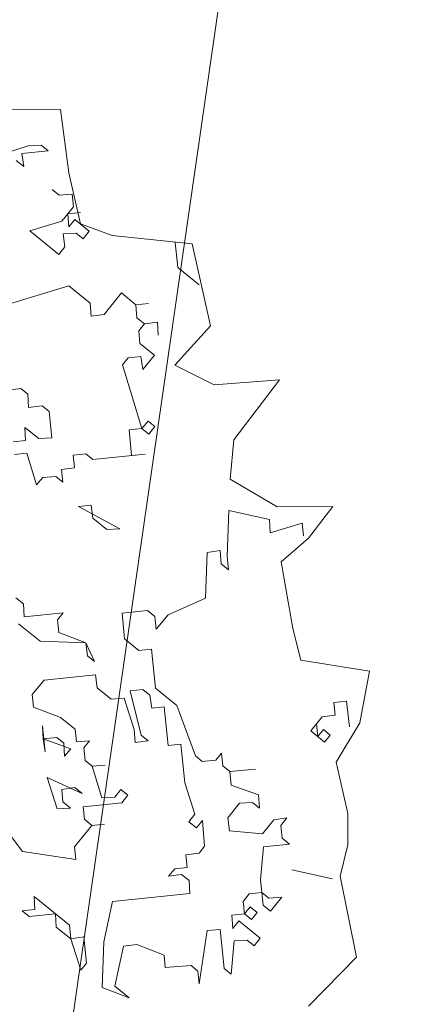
# Model space of a CAD drawing. Header units: millimetres. Extents: x 6487905018 to 6488192500, y 5882180700 to 5882375224.
# Tile 226 of 256: x 6488058835 to 6488059175, y 5882292510 to 5882293365. Entities that reach past the tile are written whole.
import ezdxf
from ezdxf.xclip import XClip

# ---------------------------------------------------------------- set-up
doc = ezdxf.new("R2010")
doc.units = ezdxf.units.MM
doc.header["$MEASUREMENT"] = 0
doc.header["$XCLIPFRAME"] = 2
doc.linetypes.add('L_0_09', pattern=[2500, 2000, -500])
doc.linetypes.add('Wipeout_Contour', pattern=[1000, 0, -1000])
doc.layers.add('drzewa_Nr_pióra__154', color=94, linetype='Continuous', lineweight=5)
doc.layers.add('Zamość 06.10._2_przewod_elektroenergetyczny___projektowany_lub_w_budowie__linia____ob__projektowany_Nr_pióra__1', color=7, linetype='Continuous', lineweight=0)
doc.layers.add('Mapa cyfrowa', color=7, linetype='Continuous')
doc.layers.add('Zamość 06.10._2_Mapa cyfrowa', color=7, linetype='Continuous')

# ---------------------------------------------------------------- blocks, each defined once
blk = doc.blocks.new('Rysunek_1_2')
at = {"color": 254, "linetype": 'Wipeout_Contour', "lineweight": 0, "ltscale": 70061284114.24681}
blk.add_wipeout([(6487915525.867126, 5882181505.900702), (6488146644.289524, 5882181505.900702), (6488146644.289524, 5882373115.540435), (6488107628.768834, 5882373115.540435), (6488107628.768834, 5882320263.490532), (6488101226.436201, 5882320263.490532), (6488101226.436201, 5882373115.540435), (6487915525.867126, 5882373115.540435)], dxfattribs=at).dxf.layer = 'Zamość 06.10._2_Mapa cyfrowa'
at = {"layer": 'Zamość 06.10._2_przewod_elektroenergetyczny___projektowany_lub_w_budowie__linia____ob__projektowany_Nr_pióra__1', "linetype": 'L_0_09', "flags": 128}
blk.add_lwpolyline([(6488054460, 5882297950), (6488056220, 5882299210), (6488059670, 5882297960), (6488052560, 5882248750), (6488032030.000001, 5882244930), (6488029080, 5882261360), (6488026000, 5882260550)], dxfattribs=at)

msp = doc.modelspace()

# ---------------------------------------------------------------- block references
at = {"layer": 'Mapa cyfrowa', "color": 22, "linetype": 'Continuous', "lineweight": 5}
ref = msp.add_blockref('Rysunek_1_2', (0, 0), dxfattribs=at)
XClip(ref).set_block_clipping_path([(6487915525.8671264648, 5882181505.9007024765), (6488146644.2895231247, 5882181505.9007024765), (6488146644.2895231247, 5882373115.5404348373), (6488107628.7688331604, 5882373115.5404348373), (6488107628.7688331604, 5882320263.4905319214), (6488101226.4362001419, 5882320263.4905319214), (6488101226.4362001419, 5882373115.5404348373), (6487915525.8671264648, 5882373115.5404348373)])

# ---------------------------------------------------------------- next in the draw order: linework, layer by layer
at = {"layer": 'drzewa_Nr_pióra__154', "linetype": 'Continuous'}
for p, q in [((6488058826.332919, 5882293287.091844), (6488058870.395229, 5882293287.437299)), ((6488058870.395229, 5882293287.437299), (6488058877.557769, 5882293232.452004)), ((6488058814.925372, 5882293246.908194), (6488058842.097735, 5882293255.671024)), ((6488058842.097735, 5882293255.671024), (6488058853.506223, 5882293256.424134)), ((6488058853.506223, 5882293256.424134), (6488058859.543539, 5882293251.517371)), ((6488058859.543539, 5882293251.517371), (6488058836.813529, 5882293249.1693)), ((6488058836.813529, 5882293249.1693), (6488058838.408491, 5882293237.847777)), ((6488058838.408491, 5882293237.847777), (6488058831.906766, 5882293243.131984)), ((6488058877.557769, 5882293232.452004), (6488058887.802738, 5882293188.057136)), ((6488058869.05948, 5882293212.936521), (6488058863.022163, 5882293217.843283)), ((6488058880.467967, 5882293213.68963), (6488058869.05948, 5882293212.936521)), ((6488058881.59852, 5882293202.745551), (6488058880.467967, 5882293213.68963)), ((6488058871.407551, 5882293190.206511), (6488058881.59852, 5882293202.745551)), ((6488058887.635836, 5882293197.838788), (6488058876.691757, 5882293196.708236)), ((6488058876.691757, 5882293196.708236), (6488058877.444867, 5882293185.299747)), ((6488058843.770779, 5882293181.821123), (6488058871.407551, 5882293190.206511)), ((6488058877.444867, 5882293185.299747), (6488058882.729073, 5882293191.801473)), ((6488058882.729073, 5882293191.801473), (6488058895.268114, 5882293181.610503)), ((6488058887.802738, 5882293188.057136), (6488058915.122658, 5882293177.812166)), ((6488058868.84886, 5882293161.439185), (6488058843.770779, 5882293181.821123)), ((6488058883.946591, 5882293180.015542), (6488058872.538104, 5882293179.262432)), ((6488058872.538104, 5882293179.262432), (6488058874.133066, 5882293167.94091)), ((6488058889.983908, 5882293175.108779), (6488058883.946591, 5882293180.015542)), ((6488058895.268114, 5882293181.610503), (6488058889.983908, 5882293175.108779)), ((6488058915.122658, 5882293177.812166), (6488058984.77476, 5882293170.569931)), ((6488058874.133066, 5882293167.94091), (6488058868.84886, 5882293161.439185)), ((6488058972.132231, 5882293149.986902), (6488058969.871124, 5882293171.875059)), ((6488058984.77476, 5882293170.569931), (6488059000.497406, 5882293099.267397)), ((6488058990.708588, 5882293134.88917), (6488058972.132231, 5882293149.986902)), ((6488058822.338146, 5882293117.496047), (6488058877.611691, 5882293134.266822)), ((6488058877.611691, 5882293134.266822), (6488058896.188047, 5882293119.16909)), ((6488058908.262679, 5882293109.355564), (6488058923.360411, 5882293127.931921)), ((6488058923.360411, 5882293127.931921), (6488058935.899451, 5882293117.740952)), ((6488058896.188047, 5882293119.16909), (6488058896.941157, 5882293107.760602)), ((6488058935.899451, 5882293117.740952), (6488058946.84353, 5882293118.871505)), ((6488058946.84353, 5882293118.871505), (6488058935.899451, 5882293117.740952)), ((6488058935.899451, 5882293117.740952), (6488058936.652561, 5882293106.332464)), ((6488058896.941157, 5882293107.760602), (6488058908.262679, 5882293109.355564)), ((6488058936.652561, 5882293106.332464), (6488058943.154285, 5882293101.048258)), ((6488058943.154285, 5882293101.048258), (6488058938.247523, 5882293095.010942)), ((6488058943.154285, 5882293101.048258), (6488058954.475808, 5882293102.64322)), ((6488058954.475808, 5882293102.64322), (6488058943.154285, 5882293101.048258)), ((6488058954.475808, 5882293102.64322), (6488058955.228917, 5882293091.234733)), ((6488058955.228917, 5882293091.234733), (6488058954.475808, 5882293102.64322)), ((6488059000.497406, 5882293099.267397), (6488058969.762497, 5882293065.117498)), ((6488058938.247523, 5882293095.010942), (6488058939.378076, 5882293084.066863)), ((6488058939.378076, 5882293084.066863), (6488058951.917116, 5882293073.875895)), ((6488058951.917116, 5882293073.875895), (6488058941.726148, 5882293061.336854)), ((6488058929.187107, 5882293071.527822), (6488058924.280344, 5882293065.490507)), ((6488058924.280344, 5882293065.490507), (6488058941.051119, 5882293010.216962)), ((6488058940.131186, 5882293072.658376), (6488058929.187107, 5882293071.527822)), ((6488058941.726148, 5882293061.336854), (6488058940.131186, 5882293072.658376)), ((6488058969.762497, 5882293065.117498), (6488059003.912396, 5882293048.042548)), ((6488059003.912396, 5882293048.042548), (6488059060.584063, 5882293052.627084)), ((6488059060.584063, 5882293052.627084), (6488059020.987346, 5882293000.232689)), ((6488058835.79712, 5882293044.863664), (6488058824.011189, 5882293043.646146)), ((6488058841.834435, 5882293039.956902), (6488058835.79712, 5882293044.863664)), ((6488058842.587545, 5882293028.548413), (6488058841.834435, 5882293039.956902)), ((6488058854.373476, 5882293029.765932), (6488058842.587545, 5882293028.548413)), ((6488058860.410792, 5882293024.859169), (6488058854.373476, 5882293029.765932)), ((6488058862.758864, 5882293002.12916), (6488058860.410792, 5882293024.859169)), ((6488058941.051119, 5882293010.216962), (6488058946.335325, 5882293016.718687)), ((6488058946.335325, 5882293016.718687), (6488058952.372642, 5882293011.811924)), ((6488058840.028854, 5882292999.781088), (6488058839.275744, 5882293011.189576)), ((6488058839.275744, 5882293011.189576), (6488058851.350376, 5882293001.37605)), ((6488058941.051119, 5882293010.216962), (6488058930.10704, 5882293009.08641)), ((6488058930.10704, 5882293009.08641), (6488058931.990704, 5882292986.733843)), ((6488058947.088435, 5882293005.3102), (6488058941.051119, 5882293010.216962)), ((6488058952.372642, 5882293011.811924), (6488058947.088435, 5882293005.3102)), ((6488058829.084776, 5882292998.650535), (6488058840.028854, 5882292999.781088)), ((6488058851.350376, 5882293001.37605), (6488058862.758864, 5882293002.12916)), ((6488059020.987346, 5882293000.232689), (6488059017.572356, 5882292966.08279)), ((6488058841.159408, 5882292988.837009), (6488058830.215328, 5882292987.706456)), ((6488058849.544795, 5882292961.200237), (6488058841.159408, 5882292988.837009)), ((6488058892.279299, 5882292988.161981), (6488058881.33522, 5882292987.031428)), ((6488058898.316615, 5882292983.255219), (6488058892.279299, 5882292988.161981)), ((6488058943.776634, 5882292987.951362), (6488058898.316615, 5882292983.255219)), ((6488058931.990704, 5882292986.733843), (6488058943.776634, 5882292987.951362)), ((6488058881.33522, 5882292987.031428), (6488058882.465774, 5882292976.087349)), ((6488058882.465774, 5882292976.087349), (6488058871.144252, 5882292974.492388)), ((6488058871.144252, 5882292974.492388), (6488058872.274804, 5882292963.548308)), ((6488058854.829001, 5882292967.701962), (6488058849.544795, 5882292961.200237)), ((6488058866.237489, 5882292968.455071), (6488058854.829001, 5882292967.701962)), ((6488058872.274804, 5882292963.548308), (6488058866.237489, 5882292968.455071)), ((6488059017.572356, 5882292966.08279), (6488059058.552236, 5882292942.17786)), ((6488058896.888476, 5882292943.543814), (6488058885.944398, 5882292942.413261)), ((6488058885.944398, 5882292942.413261), (6488058921.966558, 5882292923.161876)), ((6488058898.483438, 5882292932.222292), (6488058896.888476, 5882292943.543814)), ((6488059016.487098, 5882292938.881956), (6488059015.05896, 5882292899.170552)), ((6488059051.756148, 5882292931.039059), (6488059016.487098, 5882292938.881956)), ((6488059058.552236, 5882292942.17786), (6488059106.886968, 5882292942.299665)), ((6488059106.886968, 5882292942.299665), (6488059085.872154, 5882292914.857941)), ((6488058910.55807, 5882292922.408767), (6488058898.483438, 5882292932.222292)), ((6488059052.509258, 5882292919.630571), (6488059051.756148, 5882292931.039059)), ((6488059080.14603, 5882292928.015959), (6488059052.509258, 5882292919.630571)), ((6488059081.276584, 5882292917.07188), (6488059080.14603, 5882292928.015959)), ((6488058921.966558, 5882292923.161876), (6488058910.55807, 5882292922.408767)), ((6488059085.872154, 5882292914.857941), (6488059061.967225, 5882292894.368001)), ((6488058997.700122, 5882292902.482353), (6488058996.271984, 5882292862.770948)), ((6488059009.021645, 5882292904.077315), (6488058997.700122, 5882292902.482353)), ((6488059009.774754, 5882292892.668827), (6488059009.021645, 5882292904.077315)), ((6488059015.05896, 5882292899.170552), (6488059016.276479, 5882292887.384622)), ((6488059061.967225, 5882292894.368001), (6488059072.212194, 5882292836.313172)), ((6488059016.276479, 5882292887.384622), (6488059009.774754, 5882292892.668827)), ((6488058831.590787, 5882292863.201072), (6488058838.092511, 5882292857.916866)), ((6488058996.271984, 5882292862.770948), (6488058963.728449, 5882292848.348246)), ((6488058838.092511, 5882292857.916866), (6488058838.845621, 5882292846.508378)), ((6488058945.905202, 5882292852.03749), (6488058924.017045, 5882292849.776383)), ((6488058952.406927, 5882292846.753284), (6488058945.905202, 5882292852.03749)), ((6488058838.845621, 5882292846.508378), (6488058872.51971, 5882292849.987003)), ((6488058872.51971, 5882292849.987003), (6488058867.612947, 5882292843.949687)), ((6488058867.612947, 5882292843.949687), (6488058868.7435, 5882292833.005609)), ((6488058924.017045, 5882292849.776383), (6488058925.900707, 5882292827.423818)), ((6488058953.537479, 5882292835.809205), (6488058952.406927, 5882292846.753284)), ((6488058963.728449, 5882292848.348246), (6488058953.537479, 5882292835.809205)), ((6488058852.515215, 5882292825.373331), (6488058833.938858, 5882292840.471063)), ((6488059072.212194, 5882292836.313172), (6488059079.042174, 5882292808.993253)), ((6488058892.226619, 5882292823.945192), (6488058852.515215, 5882292825.373331)), ((6488058868.7435, 5882292833.005609), (6488058892.226619, 5882292823.945192)), ((6488058925.900707, 5882292827.423818), (6488058938.439748, 5882292817.232848)), ((6488058892.226619, 5882292823.945192), (6488058899.858897, 5882292807.716908)), ((6488058893.821581, 5882292812.623671), (6488058892.226619, 5882292823.945192)), ((6488058938.439748, 5882292817.232848), (6488058949.383826, 5882292818.363401)), ((6488058949.383826, 5882292818.363401), (6488058952.862452, 5882292784.689313)), ((6488058899.858897, 5882292807.716908), (6488058893.821581, 5882292812.623671)), ((6488059079.042174, 5882292808.993253), (6488059138.739675, 5882292799.364427)), ((6488059138.739675, 5882292799.364427), (6488059130.267024, 5882292754.353414)), ((6488058855.993839, 5882292791.699243), (6488058845.802871, 5882292779.160202)), ((6488058900.612006, 5882292796.30842), (6488058855.993839, 5882292791.699243)), ((6488058902.206968, 5882292784.986898), (6488058900.612006, 5882292796.30842)), ((6488058914.2816, 5882292775.173372), (6488058902.206968, 5882292784.986898)), ((6488058941.918373, 5882292783.55876), (6488058930.974294, 5882292782.428207)), ((6488058930.974294, 5882292782.428207), (6488058940.490234, 5882292743.847356)), ((6488058947.955688, 5882292778.651998), (6488058941.918373, 5882292783.55876)), ((6488058952.862452, 5882292784.689313), (6488058971.438807, 5882292769.591581)), ((6488058845.802871, 5882292779.160202), (6488058846.933424, 5882292768.216124)), ((6488058925.690088, 5882292775.926482), (6488058914.2816, 5882292775.173372)), ((6488058934.452919, 5882292748.754119), (6488058925.690088, 5882292775.926482)), ((6488058949.550651, 5882292767.330475), (6488058947.955688, 5882292778.651998)), ((6488058846.933424, 5882292768.216124), (6488058870.416543, 5882292759.155707)), ((6488058960.494729, 5882292768.461028), (6488058949.550651, 5882292767.330475)), ((6488058963.973353, 5882292734.78694), (6488058960.494729, 5882292768.461028)), ((6488058971.438807, 5882292769.591581), (6488058987.456473, 5882292725.726524)), ((6488059107.730123, 5882292772.184558), (6488059118.674202, 5882292773.315111)), ((6488059108.860676, 5882292761.240479), (6488059107.730123, 5882292772.184558)), ((6488059118.674202, 5882292773.315111), (6488059121.399716, 5882292751.04951)), ((6488058870.416543, 5882292759.155707), (6488058882.955584, 5882292748.964738)), ((6488059087.725628, 5882292747.570886), (6488059097.539154, 5882292759.645517)), ((6488059097.539154, 5882292759.645517), (6488059108.860676, 5882292761.240479)), ((6488058856.913774, 5882292729.257829), (6488058854.565701, 5882292751.987839)), ((6488058854.565701, 5882292751.987839), (6488058855.318811, 5882292740.57935)), ((6488058882.955584, 5882292748.964738), (6488058884.086137, 5882292738.020659)), ((6488058935.206028, 5882292737.345632), (6488058934.452919, 5882292748.754119)), ((6488059092.632391, 5882292753.608202), (6488059093.762944, 5882292742.664123)), ((6488059093.762944, 5882292742.664123), (6488059098.669707, 5882292748.701439)), ((6488059098.669707, 5882292748.701439), (6488059104.707023, 5882292743.794676)), ((6488059130.267024, 5882292754.353414), (6488059109.777084, 5882292720.203514)), ((6488058867.104742, 5882292741.796869), (6488058855.318811, 5882292740.57935)), ((6488058855.318811, 5882292740.57935), (6488058856.913774, 5882292729.257829)), ((6488058855.318811, 5882292740.57935), (6488058879.179374, 5882292731.983344)), ((6488058873.142058, 5882292736.890106), (6488058867.104742, 5882292741.796869)), ((6488058940.490234, 5882292743.847356), (6488058946.527551, 5882292738.940593)), ((6488059099.80026, 5882292737.75736), (6488059087.725628, 5882292747.570886)), ((6488059104.707023, 5882292743.794676), (6488059099.80026, 5882292737.75736)), ((6488058873.895167, 5882292725.481619), (6488058873.142058, 5882292736.890106)), ((6488058879.179374, 5882292731.983344), (6488058873.895167, 5882292725.481619)), ((6488058884.086137, 5882292738.020659), (6488058895.494624, 5882292738.773769)), ((6488058895.494624, 5882292738.773769), (6488058890.587861, 5882292732.736453)), ((6488058890.587861, 5882292732.736453), (6488058891.718414, 5882292721.792375)), ((6488058946.527551, 5882292738.940593), (6488058935.206028, 5882292737.345632)), ((6488058974.917433, 5882292735.917493), (6488058963.973353, 5882292734.78694)), ((6488058978.396057, 5882292702.243404), (6488058974.917433, 5882292735.917493)), ((6488058987.456473, 5882292725.726524), (6488058993.493789, 5882292720.819761)), ((6488059005.27972, 5882292722.03728), (6488059010.186482, 5882292728.074595)), ((6488059010.186482, 5882292728.074595), (6488059011.317036, 5882292717.130517)), ((6488058891.718414, 5882292721.792375), (6488058897.755731, 5882292716.885612)), ((6488058897.755731, 5882292716.885612), (6488058909.164218, 5882292717.638721)), ((6488058909.164218, 5882292717.638721), (6488058897.755731, 5882292716.885612)), ((6488058897.755731, 5882292716.885612), (6488058906.141118, 5882292689.248839)), ((6488058993.493789, 5882292720.819761), (6488059005.27972, 5882292722.03728)), ((6488059011.317036, 5882292717.130517), (6488059017.354352, 5882292712.223754)), ((6488059017.354352, 5882292712.223754), (6488059039.706918, 5882292714.107417)), ((6488059039.706918, 5882292714.107417), (6488059017.354352, 5882292712.223754)), ((6488059109.777084, 5882292720.203514), (6488059120.022054, 5882292675.808645)), ((6488058867.560266, 5882292679.732899), (6488058858.797436, 5882292706.905263)), ((6488058858.797436, 5882292706.905263), (6488058889.159723, 5882292693.025049)), ((6488059017.354352, 5882292712.223754), (6488059018.57187, 5882292700.437823)), ((6488058882.657998, 5882292698.309256), (6488058871.336476, 5882292696.714293)), ((6488058871.336476, 5882292696.714293), (6488058872.46703, 5882292685.770215)), ((6488058889.159723, 5882292693.025049), (6488058882.657998, 5882292698.309256)), ((6488058917.549605, 5882292690.001949), (6488058922.833812, 5882292696.503674)), ((6488058922.833812, 5882292696.503674), (6488058928.871127, 5882292691.596911)), ((6488058987.158888, 5882292675.071041), (6488058978.396057, 5882292702.243404)), ((6488059018.57187, 5882292700.437823), (6488059042.432433, 5882292691.841816)), ((6488058906.141118, 5882292689.248839), (6488058917.549605, 5882292690.001949)), ((6488058928.871127, 5882292691.596911), (6488058923.586922, 5882292685.095186)), ((6488059042.432433, 5882292691.841816), (6488059043.185543, 5882292680.433329)), ((6488058878.968754, 5882292680.486009), (6488058867.560266, 5882292679.732899)), ((6488058872.46703, 5882292685.770215), (6488058878.968754, 5882292680.486009)), ((6488058923.586922, 5882292685.095186), (6488058889.912833, 5882292681.616562)), ((6488058889.912833, 5882292681.616562), (6488058891.043386, 5882292670.672483)), ((6488059025.739739, 5882292684.586982), (6488059015.54877, 5882292672.047941)), ((6488059037.148227, 5882292685.340092), (6488059025.739739, 5882292684.586982)), ((6488059043.185543, 5882292680.433329), (6488059037.148227, 5882292685.340092)), ((6488058981.874681, 5882292668.569317), (6488058987.158888, 5882292675.071041)), ((6488059015.54877, 5882292672.047941), (6488059017.143732, 5882292660.726419)), ((6488059055.724584, 5882292670.24236), (6488059067.046105, 5882292671.837321)), ((6488059067.046105, 5882292671.837321), (6488059061.761899, 5882292665.335597)), ((6488059120.022054, 5882292675.808645), (6488059120.022054, 5882292648.488726)), ((6488058837.364803, 5882292642.580186), (6488058817.657893, 5882292668.621997)), ((6488058897.545111, 5882292665.388277), (6488058882.447379, 5882292646.81192)), ((6488058891.043386, 5882292670.672483), (6488058897.545111, 5882292665.388277)), ((6488058897.545111, 5882292665.388277), (6488058908.489189, 5882292666.51883)), ((6488058908.489189, 5882292666.51883), (6488058897.545111, 5882292665.388277)), ((6488058988.376407, 5882292663.28511), (6488058981.874681, 5882292668.569317)), ((6488058993.660613, 5882292669.786835), (6488058988.376407, 5882292663.28511)), ((6488058995.544275, 5882292647.434269), (6488058993.660613, 5882292669.786835)), ((6488059045.911057, 5882292658.167728), (6488059055.724584, 5882292670.24236)), ((6488059061.761899, 5882292665.335597), (6488059062.892452, 5882292654.391519)), ((6488059017.143732, 5882292660.726419), (6488059045.911057, 5882292658.167728)), ((6488059062.892452, 5882292654.391519), (6488059069.394176, 5882292649.107312)), ((6488058882.447379, 5882292646.81192), (6488058883.577932, 5882292635.867842)), ((6488058990.637512, 5882292641.396953), (6488058995.544275, 5882292647.434269)), ((6488059046.664167, 5882292646.75924), (6488059044.105476, 5882292617.991915)), ((6488059069.394176, 5882292649.107312), (6488059046.664167, 5882292646.75924)), ((6488059120.022054, 5882292648.488726), (6488059113.192074, 5882292621.168806)), ((6488058883.577932, 5882292635.867842), (6488058837.364803, 5882292642.580186)), ((6488058979.31599, 5882292639.801991), (6488058990.637512, 5882292641.396953)), ((6488058980.446544, 5882292628.857912), (6488058979.31599, 5882292639.801991)), ((6488058969.502465, 5882292627.727359), (6488058980.446544, 5882292628.857912)), ((6488058964.218259, 5882292621.225635), (6488058969.502465, 5882292627.727359)), ((6488058975.539781, 5882292622.820597), (6488058964.218259, 5882292621.225635)), ((6488058982.041506, 5882292617.53639), (6488058975.539781, 5882292622.820597)), ((6488059106.54689, 5882292618.911848), (6488059071.27784, 5882292626.754745)), ((6488059071.27784, 5882292626.754745), (6488059106.54689, 5882292618.911848)), ((6488059113.192074, 5882292621.168806), (6488059127.33699, 5882292550.825793)), ((6488058982.794616, 5882292606.127903), (6488058982.041506, 5882292617.53639)), ((6488059044.105476, 5882292617.991915), (6488059045.236029, 5882292607.047836)), ((6488058848.098262, 5882292592.213404), (6488058847.345153, 5882292603.621892)), ((6488058847.345153, 5882292603.621892), (6488058877.99614, 5882292578.710634)), ((6488058915.446439, 5882292599.170653), (6488058949.120527, 5882292602.649278)), ((6488058949.120527, 5882292602.649278), (6488058982.794616, 5882292606.127903)), ((6488059034.29195, 5882292605.917283), (6488059029.007744, 5882292599.415559)), ((6488059045.236029, 5882292607.047836), (6488059034.29195, 5882292605.917283)), ((6488059045.236029, 5882292607.047836), (6488059051.273345, 5882292602.141073)), ((6488059046.366582, 5882292596.103758), (6488059045.236029, 5882292607.047836)), ((6488059051.273345, 5882292602.141073), (6488059062.681832, 5882292602.894183)), ((6488059062.681832, 5882292602.894183), (6488059052.868307, 5882292590.819551)), ((6488058907.980985, 5882292564.366012), (6488058915.446439, 5882292599.170653)), ((6488059029.007744, 5882292599.415559), (6488059030.138297, 5882292588.471479)), ((6488059030.138297, 5882292588.471479), (6488059035.04506, 5882292594.508796)), ((6488059035.04506, 5882292594.508796), (6488059041.082376, 5882292589.602033)), ((6488059052.868307, 5882292590.819551), (6488059046.366582, 5882292596.103758)), ((6488058837.154183, 5882292591.082851), (6488058848.098262, 5882292592.213404)), ((6488058843.1915, 5882292586.176088), (6488058837.154183, 5882292591.082851)), ((6488058865.921509, 5882292588.524159), (6488058843.1915, 5882292586.176088)), ((6488058866.674619, 5882292577.115672), (6488058865.921509, 5882292588.524159)), ((6488059030.138297, 5882292588.471479), (6488059019.194219, 5882292587.340927)), ((6488059019.194219, 5882292587.340927), (6488059019.947329, 5882292575.932439)), ((6488059036.175613, 5882292583.564717), (6488059030.138297, 5882292588.471479)), ((6488059041.082376, 5882292589.602033), (6488059036.175613, 5882292583.564717)), ((6488058879.213659, 5882292566.924704), (6488058866.674619, 5882292577.115672)), ((6488058877.99614, 5882292578.710634), (6488058879.213659, 5882292566.924704)), ((6488059019.947329, 5882292575.932439), (6488059025.231534, 5882292582.434164)), ((6488059025.231534, 5882292582.434164), (6488059043.807891, 5882292567.336432)), ((6488058879.213659, 5882292566.924704), (6488058890.535181, 5882292568.519665)), ((6488058890.535181, 5882292568.519665), (6488058892.883253, 5882292545.789656)), ((6488058997.594762, 5882292574.048777), (6488058990.882418, 5882292527.835648)), ((6488059009.003249, 5882292574.801886), (6488058997.594762, 5882292574.048777)), ((6488059012.481874, 5882292541.127798), (6488059009.003249, 5882292574.801886)), ((6488058887.97649, 5882292539.752339), (6488058879.213659, 5882292566.924704)), ((6488058906.552847, 5882292524.654608), (6488058907.980985, 5882292564.366012)), ((6488058924.962379, 5882292560.589802), (6488058917.496925, 5882292525.785161)), ((6488058936.74831, 5882292561.807321), (6488058924.962379, 5882292560.589802)), ((6488058960.231429, 5882292552.746905), (6488058936.74831, 5882292561.807321)), ((6488059021.077882, 5882292564.98836), (6488059018.51919, 5882292536.221035)), ((6488059032.486369, 5882292565.74147), (6488059021.077882, 5882292564.98836)), ((6488059038.523685, 5882292560.834707), (6488059032.486369, 5882292565.74147)), ((6488059043.807891, 5882292567.336432), (6488059038.523685, 5882292560.834707)), ((6488058961.361982, 5882292541.802826), (6488058960.231429, 5882292552.746905)), ((6488058892.883253, 5882292545.789656), (6488058887.97649, 5882292539.752339)), ((6488058983.714549, 5882292543.686489), (6488058961.361982, 5882292541.802826)), ((6488058989.751864, 5882292538.779726), (6488058983.714549, 5882292543.686489)), ((6488059127.33699, 5882292550.825793), (6488059085.872154, 5882292508.474138)), ((6488058990.882418, 5882292527.835648), (6488058989.751864, 5882292538.779726)), ((6488059018.51919, 5882292536.221035), (6488059012.481874, 5882292541.127798)), ((6488058917.496925, 5882292525.785161), (6488058930.035966, 5882292515.594192)), ((6488058930.035966, 5882292515.594192), (6488058906.552847, 5882292524.654608))]:
    msp.add_line(p, q, dxfattribs=at)

doc.saveas('drawing.dxf')
